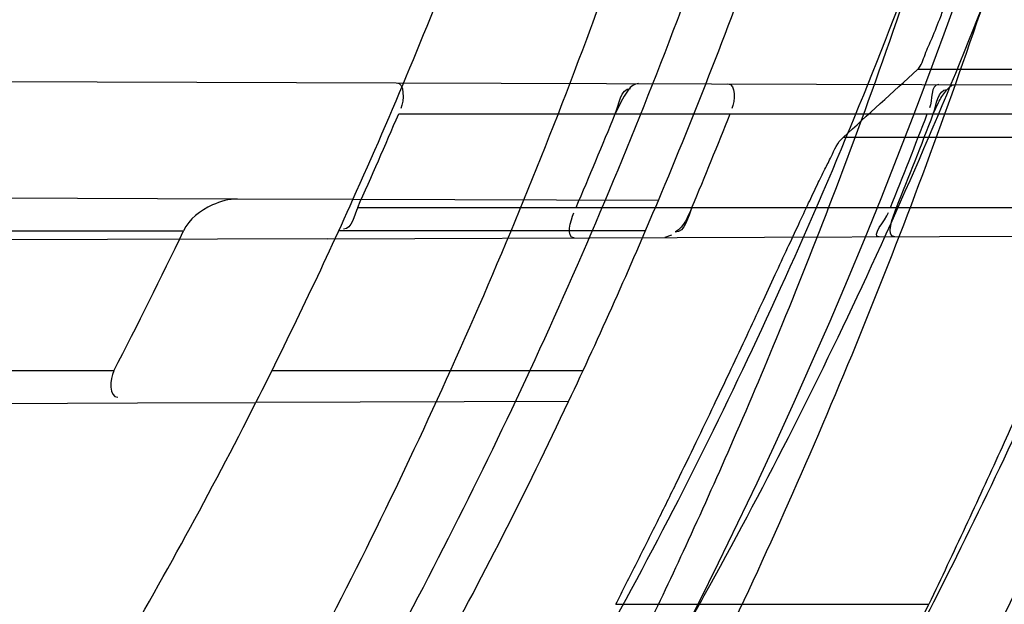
# Model space of a CAD drawing. Header units: millimetres. Extents: x 0 to 297, y 0 to 210.
# Tile 88 of 256: x 147.5756 to 147.6283, y 92.7479 to 92.7791. Entities that reach past the tile are written whole.
import ezdxf

# ---------------------------------------------------------------- set-up
doc = ezdxf.new("R2010")
doc.units = ezdxf.units.MM
doc.header["$LTSCALE"] = 16.335
doc.layers.get('0').update_dxf_attribs({"linetype": 'CONTINUOUS'})
for name, color, linetype in [('01_GLOBAL', 7, 'CONTINUOUS'), ('INTFCLR_1', 7, 'CONTINUOUS'), ('INTFCLR_144815', 7, 'CONTINUOUS')]:
    doc.layers.add(name, color=color, linetype=linetype)

msp = doc.modelspace()

# ---------------------------------------------------------------- linework, layer by layer
at = {"color": 7, "linetype": 'Continuous'}
msp.add_circle((148.0808034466, 92.1164639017), 1.9, dxfattribs=at)
at = {"color": 9, "linetype": 'Continuous'}
msp.add_arc((148.0808034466, 92.1164639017), 1.8756493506, 92.9674534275, 177.0325465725, dxfattribs=at)
at = {"layer": '01_GLOBAL', "color": 7, "linetype": 'Continuous'}
msp.add_circle((148.0808034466, 92.1164639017), 1.925, dxfattribs=at)
at = {"layer": 'INTFCLR_1', "color": 6, "linetype": 'Continuous'}
for p, q in [((147.5548137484, 92.77590852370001), (147.5957520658, 92.7757656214)), ((147.5934408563, 92.7695236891), (147.5872630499, 92.76954525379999)), ((147.5920777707, 92.7674289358), (147.5502124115, 92.7672827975)), ((147.5819050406, 92.75864342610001), (147.5882463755, 92.7586655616))]:
    msp.add_line(p, q, dxfattribs=at)
at = {"layer": 'INTFCLR_1', "color": 9, "linetype": 'Continuous'}
for p, q in [((147.5957520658, 92.7757656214), (147.6407252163, 92.7756086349)), ((147.5958847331, 92.7741036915), (147.6401661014, 92.7741036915)), ((147.5872630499, 92.76954525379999), (147.555198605, 92.7696571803)), ((147.6097779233, 92.7694666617), (147.5934408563, 92.7695236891)), ((147.5936930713, 92.76910369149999), (147.638314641, 92.76910369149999)), ((147.5456299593, 92.7678536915), (147.5843773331, 92.7678536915)), ((147.6090918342, 92.7678536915), (147.5926817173, 92.7678536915)), ((147.5920777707, 92.7674289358), (147.6377554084, 92.76758838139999)), ((147.5806409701, 92.7603536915), (147.5410190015, 92.7603536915)), ((147.6057403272, 92.7603536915), (147.5890947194, 92.7603536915)), ((147.6049762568, 92.7587239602), (147.5882463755, 92.7586655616)), ((147.5488212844, 92.75852794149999), (147.5819050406, 92.75864342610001))]:
    msp.add_line(p, q, dxfattribs=at)
at = {"layer": 'INTFCLR_1', "color": 7, "linetype": 'Continuous'}
for p, q in [((147.6077709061, 92.7747283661), (147.6074707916, 92.7741036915)), ((147.624487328, 92.7741036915), (147.6247580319, 92.77470526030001)), ((147.6104812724, 92.76761794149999), (147.6101310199, 92.76749195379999))]:
    msp.add_line(p, q, dxfattribs=at)
msp.add_lwpolyline([(147.6247580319, 92.77470526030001), (147.6248020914, 92.7747865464), (147.6248475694, 92.774867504), (147.6248944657, 92.7749476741), (147.6249427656, 92.77502631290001), (147.6249924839, 92.77510316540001), (147.6250436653, 92.7751783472), (147.6250970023, 92.7752519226), (147.6251518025, 92.77532221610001), (147.6252060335, 92.7753869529), (147.6252596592, 92.77544570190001), (147.6253127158, 92.7754980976), (147.62536328, 92.77554284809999), (147.6254106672, 92.7755797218), (147.6254555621, 92.7756094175), (147.6254980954, 92.7756323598), (147.6255383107, 92.7756486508), (147.6255761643, 92.77565828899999), (147.6256116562, 92.77566139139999)], dxfattribs=at)
at = {"layer": 'INTFCLR_1', "color": 6, "linetype": 'Continuous'}
for centre, radius, start, end in [((147.3556636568, 92.8766036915), 0.3017258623, 270, 90.00000002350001), ((147.3556636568, 92.8766036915), 0.2867456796, 270, 90.00000002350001), ((147.355250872, 92.8766009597), 0.2615537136, 335.7326455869, 336.9285663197), ((147.3559955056, 92.876601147), 0.2715613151, 336.6810239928, 337.82494723), ((147.3552502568, 92.8766013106), 0.2779545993, 337.2478700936, 338.3610402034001), ((147.3556862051, 92.8766015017), 0.2873787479, 338.0335761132, 339.1045049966), ((147.3559949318, 92.8766014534), 0.2873916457, 338.0346236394, 339.1054969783), ((147.3556636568, 92.8766036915), 0.2607760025, 333.1113287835, 335.7561731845), ((147.3556636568, 92.8766036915), 0.2757760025, 334.6943264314, 337.139241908), ((147.3411003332, 92.8843711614), 0.2697407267, 332.6280237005, 334.4079187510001)]:
    msp.add_arc(centre, radius, start, end, dxfattribs=at)
at = {"layer": 'INTFCLR_1', "color": 9, "linetype": 'Continuous'}
for radius, start, end in [(0.2607760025, 335.7561731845, 339.1304001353), (0.2757760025, 337.139241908, 340.3263098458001), (0.2757760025, 331.3802865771, 334.6943264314), (0.2607760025, 329.5812702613, 333.1113287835)]:
    msp.add_arc((147.3556636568, 92.8766036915), radius, start, end, dxfattribs=at)
at = {"layer": 'INTFCLR_1', "color": 6, "linetype": 'Continuous'}
for points, knots in [([(147.5524190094, 93.0916036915), (147.5518087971, 93.0916036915), (147.5529114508, 93.08950324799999), (147.5538583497, 93.08834455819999), (147.5554058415, 93.0863113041), (147.5573153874, 93.0840115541), (147.5597564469, 93.0810765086), (147.5626098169, 93.0776680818), (147.5656703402, 93.073960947), (147.5686923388, 93.0702356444), (147.571505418, 93.0666872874), (147.5740879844, 93.06335701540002), (147.5764364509, 93.0602594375), (147.5785589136, 93.05739951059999), (147.5804701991, 93.0547707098), (147.5821890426, 93.05236174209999), (147.5837330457, 93.05015870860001), (147.5851142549, 93.0481557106), (147.5863481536, 93.04633959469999), (147.5874498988, 93.04469533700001), (147.5884368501, 93.0432038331), (147.5893145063, 93.04186262), (147.590301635, 93.0403384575), (147.5913416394, 93.03871140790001), (147.5924164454, 93.0370044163), (147.5934051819, 93.03541431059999), (147.5944675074, 93.0336832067), (147.5954727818, 93.0320194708), (147.5963989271, 93.0304656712), (147.5972040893, 93.0291000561), (147.5980924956, 93.0275744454), (147.5990691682, 93.0258742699), (147.6001439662, 93.02397450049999), (147.6013258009, 93.02184928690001), (147.6026254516, 93.0194658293), (147.6040567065, 93.016782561), (147.6056293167, 93.01375936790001), (147.6073520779, 93.0103498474), (147.6092357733, 93.0064972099), (147.6112959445, 93.00212210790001), (147.6135459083, 92.9971289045), (147.6159975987, 92.99139551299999), (147.6186600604, 92.9847751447), (147.621540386, 92.9770580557), (147.6245995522, 92.96806700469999), (147.6276353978, 92.9580497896), (147.6304347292, 92.9474285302), (147.6328479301, 92.9366846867), (147.6348548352, 92.9259114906), (147.6364550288, 92.91515159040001), (147.6376568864, 92.9044033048), (147.6384643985, 92.8936919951), (147.6388848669, 92.883007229), (147.638923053, 92.8723658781), (147.6385832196, 92.8617581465), (147.6378679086, 92.85118540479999), (147.6367790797, 92.8406561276), (147.6353146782, 92.8301491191), (147.6334744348, 92.81967840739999), (147.6312492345, 92.80922126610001), (147.6286373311, 92.7987909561), (147.6256726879, 92.7885321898), (147.6225298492, 92.77894344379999), (147.6194333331, 92.7704309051), (147.6165578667, 92.7631606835), (147.613914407, 92.756913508), (147.6114912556, 92.751504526), (147.6092772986, 92.74679278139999), (147.6072566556, 92.7426627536), (147.6054148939, 92.7390284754), (147.6037381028, 92.7358200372), (147.6022167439, 92.7329849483), (147.6008394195, 92.7304773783), (147.5995919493, 92.72825221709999), (147.5984619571, 92.7262722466), (147.5974378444, 92.724505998), (147.5965123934, 92.7229325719), (147.5956788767, 92.7215330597), (147.5947260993, 92.71995062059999), (147.5936842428, 92.71824390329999), (147.5924549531, 92.71626272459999), (147.5913949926, 92.7145809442), (147.5904087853, 92.71303704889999), (147.5895314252, 92.7116777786), (147.5885421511, 92.7101629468), (147.5874297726, 92.7084808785), (147.5861816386, 92.706620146), (147.5847816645, 92.7045655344), (147.5832139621, 92.7023025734), (147.5814607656, 92.69981828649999), (147.5795082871, 92.69710583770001), (147.5773377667, 92.6941536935), (147.5749300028, 92.69095159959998), (147.5722786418, 92.6875081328), (147.5693828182, 92.6838337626), (147.5662651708, 92.67997262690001), (147.5630841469, 92.6761093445), (147.5601062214, 92.67254834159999), (147.5575479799, 92.66947614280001), (147.5555504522, 92.6670757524), (147.5539276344, 92.6649548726), (147.5529496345, 92.6637602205), (147.5517963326, 92.66160369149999), (147.5524190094, 92.66160369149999)], [0, 0, 0, 0, 0.0038604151, 0.0075016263, 0.0124785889, 0.0188917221, 0.0268498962, 0.0364677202, 0.04706947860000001, 0.0572444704, 0.0668187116, 0.0757144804, 0.08390538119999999, 0.0914099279, 0.098245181, 0.1044667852, 0.1101313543, 0.1152642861, 0.1198589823, 0.1240215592, 0.1277856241, 0.1311734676, 0.1341617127, 0.1392736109, 0.1433897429, 0.1469230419, 0.1511192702, 0.1562389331, 0.1592204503, 0.1625628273, 0.1662680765, 0.1703891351, 0.1749670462, 0.1800766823, 0.185772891, 0.1921413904, 0.1993155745, 0.2073310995, 0.2163076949, 0.2264451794, 0.2379233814, 0.250953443, 0.2658909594, 0.2830621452, 0.3030578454, 0.3259639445, 0.3492662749, 0.372530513, 0.3956109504, 0.4185782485, 0.4413347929, 0.4640172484, 0.48651927, 0.5089682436, 0.5313242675, 0.553647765, 0.5759939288, 0.5982772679, 0.6207473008, 0.6432362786, 0.6658996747, 0.6887559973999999, 0.7107777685, 0.7297237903, 0.7460531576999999, 0.7602331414, 0.7726347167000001, 0.7835467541, 0.7931663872, 0.8017211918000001, 0.8093215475, 0.8160683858, 0.8220758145, 0.8274205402, 0.8322066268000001, 0.8364980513, 0.8403368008, 0.8437547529, 0.8468031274, 0.8520223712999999, 0.8564046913, 0.8615533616, 0.8645986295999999, 0.8679945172, 0.8717882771, 0.8760445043, 0.8807522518, 0.8859628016, 0.8917731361, 0.8981681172, 0.9051985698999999, 0.9129160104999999, 0.9213486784, 0.9305434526, 0.9404096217, 0.9509435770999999, 0.9619432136, 0.9720502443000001, 0.9803711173, 0.9870628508, 0.9922716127, 0.99606073, 1, 1, 1, 1]), ([(147.5524190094, 92.66160369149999), (147.5531143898, 92.66160369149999), (147.5543203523, 92.6624163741), (147.5561744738, 92.6635325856), (147.5583002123, 92.66507723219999), (147.560928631, 92.6670898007), (147.5640582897, 92.6696593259), (147.5675074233, 92.6726544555), (147.5710070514, 92.6758564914), (147.574310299, 92.6790215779), (147.5773371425, 92.6820373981), (147.5800923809, 92.6848835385), (147.5825889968, 92.6875456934), (147.5848455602, 92.6900206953), (147.5868773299, 92.69230773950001), (147.5887011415, 92.69440843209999), (147.5903405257, 92.6963368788), (147.5918089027, 92.69809721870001), (147.59312239, 92.69969855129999), (147.5942950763, 92.7011505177), (147.5953447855, 92.7024683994), (147.5962981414, 92.7036803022), (147.5972372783, 92.7048876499), (147.5982377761, 92.70618954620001), (147.5992999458, 92.7075906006), (147.6003509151, 92.70899661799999), (147.6013832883, 92.71039607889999), (147.6024574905, 92.7118722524), (147.6036466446, 92.7135309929), (147.6049757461, 92.71541616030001), (147.6064609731, 92.7175638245), (147.6081179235, 92.7200131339), (147.6099603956, 92.72280467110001), (147.6120026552, 92.725988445), (147.6142665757, 92.7296344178), (147.6167734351, 92.73382309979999), (147.6195429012, 92.73865281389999), (147.6225956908, 92.7442536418), (147.6259494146, 92.7507780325), (147.6296263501, 92.7584542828), (147.6335547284, 92.7673916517), (147.6374822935, 92.777309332), (147.6411546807, 92.7877658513), (147.6444163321, 92.7983650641), (147.6472390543, 92.8090034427), (147.6496322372, 92.81966957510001), (147.6515947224, 92.830307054), (147.6531423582, 92.84094476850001), (147.6542785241, 92.8515373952), (147.6550140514, 92.86210180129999), (147.655355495, 92.8726275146), (147.6553083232, 92.8831163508), (147.6548760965, 92.8935745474), (147.6540611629, 92.9039954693), (147.6528633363, 92.9143835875), (147.6512816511, 92.9247373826), (147.649316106, 92.935041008), (147.6469588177, 92.94531754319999), (147.6442058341, 92.9555541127), (147.6410435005, 92.9657625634), (147.6374805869, 92.97589100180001), (147.6336594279, 92.98555735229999), (147.6298256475, 92.9943126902), (147.6262354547, 93.0018480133), (147.6229615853, 93.0082575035), (147.6199846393, 93.0137592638), (147.617284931, 93.01850609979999), (147.6148405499, 93.0226260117), (147.6126315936, 93.0262165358), (147.6106351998, 93.029359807), (147.6088346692, 93.032115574), (147.6072125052, 93.0345383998), (147.6057564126, 93.0366668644), (147.6044486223, 93.0385420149), (147.6032796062, 93.0401903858), (147.6022307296, 93.04164776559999), (147.6012884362, 93.0429399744), (147.6003875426, 93.0441606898), (147.599451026, 93.0454152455), (147.5984191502, 93.0467800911), (147.5973563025, 93.048166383), (147.5962900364, 93.04953808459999), (147.5952102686, 93.0509094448), (147.5940251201, 93.0523937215), (147.5927013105, 93.0540257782), (147.5912185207, 93.05582248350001), (147.5895625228, 93.05779146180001), (147.5877136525, 93.05994306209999), (147.5856554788, 93.0622827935), (147.583366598, 93.0648176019), (147.5808303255, 93.0675463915), (147.5780323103, 93.07046241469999), (147.5749547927, 93.0735545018), (147.5715984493, 93.0767954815), (147.5680191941, 93.0800963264), (147.5644644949, 93.08320501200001), (147.5612102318, 93.085894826), (147.5584715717, 93.08800309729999), (147.5562664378, 93.089614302), (147.5543599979, 93.09076625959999), (147.5531273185, 93.0916036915), (147.5524190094, 93.0916036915)], [0, 0, 0, 0, 0.0042187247, 0.0081401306, 0.0133978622, 0.0200459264, 0.0282638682, 0.0379443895, 0.0477615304, 0.05703690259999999, 0.0656973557, 0.0736821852, 0.0810680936, 0.0878383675, 0.0940009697, 0.0996271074, 0.1047154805, 0.1093563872, 0.1135342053, 0.1172803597, 0.1206792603, 0.1237557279, 0.1266349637, 0.1299589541, 0.1337168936, 0.1373013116, 0.1406085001, 0.1442672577, 0.148377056, 0.1529904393, 0.1582606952, 0.164218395, 0.1709303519, 0.1785521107, 0.1871652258, 0.1969659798, 0.2081658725, 0.2209392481, 0.2356613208, 0.2526660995, 0.2725685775, 0.2948769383, 0.3173640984, 0.3397873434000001, 0.3621386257, 0.3841211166, 0.4060891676, 0.4277469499, 0.4493218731, 0.470705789, 0.4919793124, 0.5131981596, 0.5343255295, 0.5554668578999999, 0.5765984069, 0.5977513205, 0.6189954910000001, 0.6402209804, 0.6617015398, 0.6832900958, 0.7050415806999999, 0.7268239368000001, 0.7463339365, 0.7630160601, 0.7774553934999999, 0.7899931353, 0.8009638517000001, 0.8105830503, 0.8190545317, 0.8265380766, 0.8331730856, 0.8390248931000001, 0.8442268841, 0.8488182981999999, 0.8528943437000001, 0.8564866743, 0.8597116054, 0.8625968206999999, 0.8656908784, 0.8692094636, 0.8729771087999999, 0.8762884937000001, 0.879749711, 0.8835661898, 0.8878115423, 0.8924986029, 0.8976989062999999, 0.9034198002, 0.9097088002, 0.9166034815, 0.9241390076, 0.9323094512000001, 0.9411199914, 0.9506041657, 0.9606137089, 0.9706541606, 0.9792553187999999, 0.9862062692, 0.9916647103, 0.9957028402, 1, 1, 1, 1]), ([(147.5872630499, 92.76954525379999), (147.5868025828, 92.76954686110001), (147.5856730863, 92.76924419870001), (147.5846740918, 92.7684750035), (147.5843773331, 92.7678536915)], [0, 0, 0, 0, 0.40075183, 1, 1, 1, 1])]:
    msp.add_open_spline(points, degree=3, knots=knots, dxfattribs=at)
at = {"layer": 'INTFCLR_1', "color": 9, "linetype": 'Continuous'}
for points, knots in [([(147.6078360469, 92.9698354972), (147.6101299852, 92.9632788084), (147.6142956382, 92.9498053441), (147.6182613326, 92.93248715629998), (147.6202192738, 92.9209208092), (147.6210065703, 92.9154643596), (147.6214994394, 92.91179284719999), (147.6227052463, 92.90167889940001), (147.623864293, 92.88500070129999), (147.6237011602, 92.86826331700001), (147.6230932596, 92.8580308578), (147.6228153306, 92.8542968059), (147.6223459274, 92.84873943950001), (147.6210514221, 92.8369058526), (147.6180380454, 92.81906424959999), (147.6143540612, 92.80424827), (147.6118533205, 92.7957452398), (147.6108389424, 92.79241084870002), (147.6090123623, 92.7866911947), (147.6051536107, 92.7756507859), (147.5989882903, 92.76060143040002), (147.5926455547, 92.7476790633), (147.588554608, 92.74013645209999), (147.5870705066, 92.7374761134), (147.5848652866, 92.73359496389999), (147.5801153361, 92.725595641), (147.5725777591, 92.71408438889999), (147.5633378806, 92.7015190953), (147.5566749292, 92.69332205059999), (147.5528339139, 92.6888229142), (147.551385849, 92.6871436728), (147.5489422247, 92.68435085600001), (147.5444265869, 92.6793230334), (147.5395205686, 92.6740995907), (147.5350750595, 92.669442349), (147.5324472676, 92.6667048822), (147.5302613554, 92.6642911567), (147.5288390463, 92.6627654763), (147.5269884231, 92.6599424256), (147.5301672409, 92.66119888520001), (147.5319512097, 92.6622736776), (147.5341146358, 92.6635994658), (147.5360112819, 92.6648736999), (147.5382932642, 92.66645580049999), (147.5413846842, 92.6687204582), (147.5453415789, 92.671795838), (147.5512543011, 92.676661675), (147.5565470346, 92.68140832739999), (147.5611780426, 92.68584954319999), (147.5644972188, 92.6891252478), (147.5704790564, 92.69529289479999), (147.5790048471, 92.7049106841), (147.5890158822, 92.7176983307), (147.5961841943, 92.72817403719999), (147.6004450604, 92.7349871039), (147.6020181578, 92.7375755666), (147.6043852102, 92.74154715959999), (147.6094401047, 92.750464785), (147.6166547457, 92.7649396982), (147.621618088, 92.77703676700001), (147.6239207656, 92.78330257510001)], [0, 0, 0, 0, 0.0419449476, 0.0850695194, 0.1071739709, 0.1127634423, 0.1183584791, 0.1295423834, 0.1742656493, 0.2191961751, 0.2304978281, 0.2361598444, 0.2418057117, 0.2641744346, 0.3080240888, 0.3509528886, 0.3562644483, 0.3615432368, 0.3719979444, 0.3925183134, 0.4321501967, 0.4701192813, 0.4793724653, 0.4839620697, 0.48851378, 0.5063269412, 0.5401307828, 0.5715496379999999, 0.6004673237, 0.6038923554, 0.6072711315, 0.6138564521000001, 0.6263016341, 0.6480618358, 0.6572019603, 0.6650284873, 0.6713159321, 0.6759369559, 0.6799952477, 0.6841765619, 0.6887949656, 0.6950107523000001, 0.6986911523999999, 0.7027318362, 0.7117342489, 0.7218512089, 0.7329803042, 0.7579718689, 0.7647510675, 0.7717251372, 0.7861300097, 0.8166264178, 0.8492835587, 0.8841348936, 0.8932111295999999, 0.8978052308, 0.9024247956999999, 0.92112918, 0.9596906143, 1, 1, 1, 1]), ([(147.5311764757, 92.6616036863), (147.5310781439, 92.6616036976), (147.5308373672, 92.6616511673), (147.5308497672, 92.6620839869), (147.5311074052, 92.66252928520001), (147.5315528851, 92.66319115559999), (147.5322318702, 92.6640149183), (147.5335407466, 92.6654986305), (147.5355593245, 92.6676144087), (147.5383533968, 92.67047263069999), (147.5428736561, 92.67507601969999), (147.5478811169, 92.68027873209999), (147.5524841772, 92.6852758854), (147.5549756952, 92.68805332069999), (147.5564519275, 92.6897231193), (147.5603658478, 92.69419510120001), (147.5671547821, 92.70234315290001), (147.5765732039, 92.71484082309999), (147.5842592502, 92.7262958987), (147.5891039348, 92.7342592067), (147.5913524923, 92.7381219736), (147.5928653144, 92.74076896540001), (147.5970335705, 92.74827048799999), (147.6034974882, 92.7611245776), (147.6097854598, 92.7761068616), (147.6137211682, 92.7870999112), (147.6155837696, 92.7927940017), (147.6166180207, 92.7961131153), (147.6191666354, 92.8045735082), (147.6229221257, 92.8193173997), (147.6259956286, 92.83708214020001), (147.6273158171, 92.8488648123), (147.6277944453, 92.8543974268), (147.6280778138, 92.8581145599), (147.6286975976, 92.86830028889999), (147.6288639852, 92.8849640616), (147.6276820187, 92.90156740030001), (147.6264527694, 92.9116340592), (147.6259502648, 92.9152888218), (147.6251474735, 92.9207210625), (147.6231505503, 92.93223826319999), (147.6191057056, 92.949481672), (147.6148598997, 92.9628870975), (147.6125223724, 92.96940981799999)], [0, 0, 0, 0, 0.0008731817, 0.001718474, 0.0032338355, 0.0055641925, 0.0087322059, 0.0127298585, 0.0231213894, 0.0346993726, 0.0482226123, 0.08041255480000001, 0.0988155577, 0.1085507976, 0.1135449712, 0.1186069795, 0.1613231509, 0.207686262, 0.2575123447, 0.2837454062, 0.2904461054, 0.2972015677, 0.3108182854, 0.366650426, 0.4248609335, 0.4549769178, 0.4703146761, 0.4780576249, 0.4858477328, 0.5487775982, 0.6130123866, 0.6457680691, 0.6540347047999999, 0.6623246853, 0.6788711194, 0.7446474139, 0.8101273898, 0.8265053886, 0.8346996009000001, 0.8428861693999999, 0.8752668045, 0.9384714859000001, 1, 1, 1, 1]), ([(147.6286398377, 92.7838190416), (147.6262971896, 92.77758353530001), (147.6212466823, 92.7655438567), (147.6139124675, 92.75115066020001), (147.6087756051, 92.74228519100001), (147.6063693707, 92.7383353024), (147.6047696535, 92.73576002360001), (147.6004343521, 92.7289779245), (147.593140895, 92.7185503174), (147.5829609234, 92.7058269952), (147.5742940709, 92.6962590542), (147.5682143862, 92.69012306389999), (147.5648397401, 92.68686264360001), (147.5601283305, 92.68243898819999), (147.554745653, 92.6777121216), (147.5487350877, 92.6728666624), (147.544713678, 92.66980354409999), (147.541566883, 92.667543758), (147.5392555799, 92.66597146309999), (147.5366540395, 92.6642566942), (147.5340672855, 92.6627785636), (147.5317988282, 92.66160361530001), (147.5311764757, 92.6616036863)], [0, 0, 0, 0, 0.1254392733, 0.2455954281, 0.3039386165, 0.3183545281, 0.3326935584, 0.3610298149, 0.4699340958, 0.5721292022, 0.6676979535, 0.7128867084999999, 0.7347758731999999, 0.7560605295, 0.8345894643, 0.86959304, 0.9014329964, 0.9297831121, 0.9425142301, 0.954114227, 0.9882800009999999, 1, 1, 1, 1])]:
    msp.add_open_spline(points, degree=3, knots=knots, dxfattribs=at)
at = {"layer": 'INTFCLR_1', "color": 6, "linetype": 'Continuous'}
for points in [[(147.5957520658, 92.7757656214), (147.5962172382, 92.77576399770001), (147.5961768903, 92.7748193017), (147.5959945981, 92.7743913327)], [(147.6134973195, 92.77570367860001), (147.6139443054, 92.7757021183), (147.6138795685, 92.7747959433), (147.6137147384, 92.7743804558)], [(147.6247790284, 92.7756642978), (147.6243326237, 92.7756658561), (147.6244448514, 92.7748363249), (147.6242856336, 92.7744192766)], [(147.5936930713, 92.76910369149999), (147.5935021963, 92.76868030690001), (147.5933911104, 92.7679417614), (147.5929266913, 92.76794014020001)], [(147.6052712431, 92.7674749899), (147.6048250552, 92.7674734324), (147.6050822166, 92.7684037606), (147.6052588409, 92.7688135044)], [(147.6215869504, 92.7675319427), (147.621123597, 92.7675303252), (147.6219179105, 92.7683975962), (147.6220912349, 92.7688273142)], [(147.622431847, 92.7675348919), (147.6219079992, 92.7675330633), (147.6223288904, 92.7686178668), (147.6225248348, 92.76910369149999)], [(147.5806409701, 92.7603536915), (147.5804225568, 92.75993293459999), (147.580379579, 92.7589458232), (147.5808536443, 92.758947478)]]:
    msp.add_open_spline(points, degree=3, dxfattribs=at)
at = {"layer": 'INTFCLR_1', "color": 7, "linetype": 'Continuous'}
for points in [[(147.6087161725, 92.775720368), (147.6082594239, 92.7757219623), (147.6079977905, 92.7751247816), (147.6077709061, 92.7747283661)], [(147.6074707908, 92.77410369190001), (147.6076686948, 92.7745893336), (147.6077580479, 92.7754574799), (147.6082824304, 92.77545141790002)], [(147.6244873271, 92.77410369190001), (147.624664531, 92.7745679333), (147.6247229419, 92.7754075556), (147.6252198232, 92.7754020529)], [(147.6115762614, 92.769103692), (147.6113694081, 92.7686102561), (147.6112157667, 92.76777038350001), (147.6106807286, 92.767771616)], [(147.6115762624, 92.76910369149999), (147.6113710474, 92.768618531), (147.6111462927, 92.76806854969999), (147.610700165, 92.7677884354)]]:
    msp.add_open_spline(points, degree=3, dxfattribs=at)
at = {"layer": 'INTFCLR_144815', "color": 9, "linetype": 'Continuous'}
for p, q in [((147.6396034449, 92.77647198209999), (147.6236360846, 92.77647198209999)), ((147.6357226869, 92.7728453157), (147.6196580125, 92.7728453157)), ((147.6074974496, 92.7478795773), (147.6242441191, 92.7478795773))]:
    msp.add_line(p, q, dxfattribs=at)
at = {"layer": 'INTFCLR_144815', "color": 6, "linetype": 'Continuous'}
for radius in [0.3190566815, 0.3040475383]:
    msp.add_circle((147.3556636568, 92.8766036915), radius, dxfattribs=at)
for radius, start, end in [(0.4398395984, 313.9937911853, 154.5150993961), (0.3305190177, 45.0000000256, 314.9999999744), (0.329927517, 44.99999995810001, 315.0000000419), (0.3294494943, 44.99999997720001, 315.0000000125), (0.3241269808, 308.490992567, 51.50900743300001), (0.3391361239, 316.9838592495, 43.0161407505), (0.3200091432, 313.9992414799, 46.00075850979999), (0.2978344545, 295.6072723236, 334.3927276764)]:
    msp.add_arc((147.3556636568, 92.8766036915), radius, start, end, dxfattribs=at)
at = {"layer": 'INTFCLR_144815', "color": 9, "linetype": 'Continuous'}
for centre, radius, start, end in [((147.3556636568, 92.8766036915), 0.4080560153, 292.4997540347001, 54.0964566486), ((147.3556765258, 92.87660676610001), 0.3618850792, 311.2505121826, 48.7494878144), ((147.3556636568, 92.87660369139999), 0.3298406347, 314.0862202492, 45.9137797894), ((147.3556636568, 92.8766036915), 0.3219531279, 313.8592910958, 46.1407088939), ((147.3556636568, 92.8766036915), 0.3198467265, 314.0319604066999, 45.9680396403), ((147.3556636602, 92.8766036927), 0.3681108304, 292.4997540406, 16.610836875)]:
    msp.add_arc(centre, radius, start, end, dxfattribs=at)
at = {"layer": 'INTFCLR_144815', "color": 6, "linetype": 'Continuous'}
msp.add_ellipse((147.3556636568, 93.2993927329), major_axis=(0, 0.6345059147), ratio=0.7456587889, start_param=-2.5496427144, end_param=-2.5394757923, dxfattribs=at)
for points, knots in [([(147.5784687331, 92.65410377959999), (147.5781248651, 92.65411009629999), (147.5784667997, 92.6553861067), (147.5789335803, 92.6559818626), (147.5794381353, 92.656793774), (147.5799269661, 92.65749477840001), (147.5805020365, 92.6583039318), (147.581162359, 92.6592026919), (147.5819099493, 92.66020143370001), (147.5827456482, 92.66130133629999), (147.5836709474, 92.66250732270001), (147.5846879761, 92.6638247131), (147.5857985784, 92.6652591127), (147.5870029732, 92.6668144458), (147.5882990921, 92.66849222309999), (147.5896836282, 92.6702928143), (147.5911548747, 92.6722190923), (147.5927145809, 92.6742789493), (147.5943650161, 92.6764816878), (147.596103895, 92.67883130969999), (147.5979255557, 92.6813277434), (147.599823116, 92.6839695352), (147.6017910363, 92.68675738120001), (147.6038223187, 92.689690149), (147.6059091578, 92.6927656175), (147.6080430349, 92.6959804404), (147.610214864, 92.6993301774), (147.6124151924, 92.7028094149), (147.6146343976, 92.70641190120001), (147.6168628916, 92.71013072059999), (147.6190913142, 92.71395848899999), (147.6213106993, 92.7178875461), (147.6235126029, 92.7219101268), (147.6256891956, 92.72601851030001), (147.6278333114, 92.73020512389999), (147.6299384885, 92.73446266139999), (147.631998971, 92.73878415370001), (147.6340096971, 92.7431630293), (147.635966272, 92.7475931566), (147.6378649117, 92.7520688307), (147.6397023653, 92.75658470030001), (147.6414762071, 92.7611366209), (147.6431808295, 92.76571122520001), (147.6448144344, 92.7703031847), (147.6463777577, 92.7749136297), (147.6478725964, 92.77954824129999), (147.6492992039, 92.7842086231), (147.6506556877, 92.7888890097), (147.651941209, 92.79358669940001), (147.653154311, 92.79829575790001), (147.6542942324, 92.8030117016), (147.6553612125, 92.8077336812), (147.656355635, 92.81246156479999), (147.6572778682, 92.8171953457), (147.6581281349, 92.82193449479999), (147.6589065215, 92.8266777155), (147.6596131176, 92.831423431), (147.6602481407, 92.8361706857), (147.6608118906, 92.84091921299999), (147.6613046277, 92.8456686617), (147.6617265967, 92.8504187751), (147.6620780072, 92.8551692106), (147.6623590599, 92.8599199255), (147.662569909, 92.86467073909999), (147.6627106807, 92.8694216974), (147.6627814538, 92.87417265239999), (147.6627822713, 92.87892366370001), (147.6627131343, 92.88367460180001), (147.6625740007, 92.8884255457), (147.6623647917, 92.8931763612), (147.6620853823, 92.8979270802), (147.6617356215, 92.9026774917), (147.6613153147, 92.90742751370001), (147.6608242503, 92.91217686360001), (147.6602621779, 92.9169253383), (147.6596288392, 92.921672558), (147.6589239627, 92.9264180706), (147.6581472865, 92.93116125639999), (147.6572985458, 92.9359014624), (147.6563774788, 92.9406379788), (147.6553839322, 92.9453695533), (147.654317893, 92.950094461), (147.6531794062, 92.9548110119), (147.6519684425, 92.9595180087), (147.6506848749, 92.96421469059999), (147.6493287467, 92.9688997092), (147.6479004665, 92.97357066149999), (147.6464007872, 92.97822446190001), (147.6448306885, 92.98285783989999), (147.6431912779, 92.987467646), (147.6414839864, 92.9920503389), (147.6397106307, 92.9966019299), (147.6378734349, 93.00111803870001), (147.6359750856, 93.0055938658), (147.6340187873, 93.01002417), (147.6320083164, 93.01440325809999), (147.6299480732, 93.0187249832), (147.6278431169, 93.02298277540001), (147.6256991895, 93.02716968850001), (147.623522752, 93.0312784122), (147.6213209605, 93.0353013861), (147.6191016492, 93.0392308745), (147.6168732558, 93.0430591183), (147.6146447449, 93.04677845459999), (147.6124254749, 93.0503814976), (147.6102250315, 93.0538613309), (147.6080530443, 93.0572116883), (147.6059189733, 93.0604271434), (147.6038319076, 93.0635032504), (147.6018003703, 93.06643665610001), (147.5998321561, 93.0692251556), (147.5979341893, 93.0718677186), (147.5961124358, 93.07436445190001), (147.5943718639, 93.076716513), (147.5927164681, 93.07892596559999), (147.5911492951, 93.0809956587), (147.5896725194, 93.0829290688), (147.5882875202, 93.0847301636), (147.5869950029, 93.086403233), (147.5857951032, 93.08795275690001), (147.5846874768, 93.08938331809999), (147.5836714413, 93.09069941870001), (147.5827460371, 93.0919055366), (147.5819101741, 93.0930056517), (147.5811625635, 93.0940044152), (147.5805021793, 93.0949032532), (147.57992705, 93.09571248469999), (147.5794381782, 93.0964135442), (147.5789336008, 93.0972254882), (147.5784668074, 93.0978212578), (147.578124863, 93.0990972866), (147.5784687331, 93.0991036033)], [0, 0, 0, 0, 0.0021236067, 0.0044659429, 0.005996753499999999, 0.007775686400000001, 0.0098091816, 0.0121043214, 0.0146687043, 0.0175100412, 0.0206343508, 0.0240542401, 0.0277864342, 0.0318356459, 0.0362005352, 0.040877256, 0.0458603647, 0.0511668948, 0.0568307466, 0.06285557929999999, 0.0692156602, 0.07591263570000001, 0.0829392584, 0.09028590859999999, 0.0979403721, 0.1058876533, 0.114110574, 0.1225900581, 0.1313055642, 0.140235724, 0.1493588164, 0.1586532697, 0.1680981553, 0.1776734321, 0.1873601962, 0.1971407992, 0.2069991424, 0.2169205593, 0.2268918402, 0.236901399, 0.2469387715, 0.256994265, 0.2670652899, 0.2770813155, 0.2870874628, 0.2971238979, 0.3071487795, 0.3171804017, 0.3272115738, 0.3372204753, 0.347205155, 0.3571681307, 0.3671107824, 0.3770356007, 0.3869457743, 0.396839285, 0.4067137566, 0.4165706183, 0.4264117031, 0.436238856, 0.4460529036, 0.4558561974, 0.465649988, 0.4754369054, 0.4852183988, 0.4949970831, 0.5047743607, 0.514552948, 0.5243342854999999, 0.5341210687, 0.5439147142, 0.5537177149, 0.5635313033, 0.5733577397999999, 0.5831983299, 0.5930548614, 0.6029285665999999, 0.6128203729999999, 0.6227310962, 0.6326618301, 0.642613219, 0.6525827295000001, 0.6625684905, 0.6725713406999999, 0.6825918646, 0.692631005, 0.7026858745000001, 0.7127502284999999, 0.7228203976, 0.7328919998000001, 0.7429592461, 0.7530154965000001, 0.7630529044, 0.7730624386, 0.783033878, 0.7929554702, 0.8028140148, 0.8125949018, 0.8222819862, 0.8318577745, 0.8413032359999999, 0.8505983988, 0.8597223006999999, 0.868653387, 0.8773699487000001, 0.8858505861, 0.894074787, 0.9020233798, 0.9096791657, 0.9170272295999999, 0.9240552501, 0.9307537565, 0.9371162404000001, 0.9431389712, 0.9488208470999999, 0.9541629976, 0.959168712, 0.963842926, 0.9681919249, 0.9722229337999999, 0.9759438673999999, 0.9793632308, 0.9824892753, 0.9853304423, 0.9878949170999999, 0.9901903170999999, 0.992224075, 0.994003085, 0.9955339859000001, 0.9978763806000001, 1, 1, 1, 1]), ([(147.5857237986, 93.0916036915), (147.5853758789, 93.0916036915), (147.5856994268, 93.09031299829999), (147.5861425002, 93.0896962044), (147.5866231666, 93.08886737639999), (147.5870888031, 93.0881506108), (147.587636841, 93.0873240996), (147.5882660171, 93.08640637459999), (147.5889780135, 93.08538740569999), (147.5897734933, 93.08426604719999), (147.590653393, 93.08303795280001), (147.5916183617, 93.0816995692), (147.592668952, 93.0802468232), (147.5938053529, 93.07867577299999), (147.5950274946, 93.076982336), (147.5963347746, 93.0751626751), (147.5977261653, 93.0732130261), (147.5991999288, 93.0711300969), (147.6007536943, 93.06891097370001), (147.6023842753, 93.0665534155), (147.6040876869, 93.06405588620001), (147.605859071, 93.0614177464), (147.6076927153, 93.05863933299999), (147.6095821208, 93.05572198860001), (147.6115200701, 93.0526681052), (147.6134987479, 93.04948109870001), (147.6155098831, 93.0461653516), (147.6175449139, 93.0427261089), (147.6195951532, 93.0391693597), (147.6216519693, 93.0355016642), (147.6237069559, 93.0317299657), (147.6257520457, 93.0278614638), (147.6277796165, 93.02390347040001), (147.6297825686, 93.0198632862), (147.6317543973, 93.01574804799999), (147.633689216, 93.01156464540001), (147.635581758, 93.0073196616), (147.6374273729, 93.0030193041), (147.6392219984, 92.99866937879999), (147.6409621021, 92.9942753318), (147.6426447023, 92.9898420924), (147.6442672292, 92.9853743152), (147.6458276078, 92.98087605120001), (147.6473240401, 92.9763512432), (147.6487551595, 92.9718031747), (147.6501197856, 92.9672351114), (147.6514170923, 92.9626496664), (147.6526463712, 92.958049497), (147.6538071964, 92.9534366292), (147.6548992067, 92.948813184), (147.6559222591, 92.944180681), (147.6568762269, 92.9395408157), (147.6577611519, 92.9348946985), (147.6585770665, 92.9302436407), (147.6593241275, 92.92558837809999), (147.6600024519, 92.92092994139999), (147.6606122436, 92.91626881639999), (147.6611536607, 92.9116057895), (147.6616269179, 92.90694109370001), (147.662032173, 92.9022753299), (147.6623696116, 92.897608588), (147.6626393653, 92.8929413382), (147.6628415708, 92.8882735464), (147.6629763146, 92.88360558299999), (147.6630436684, 92.8789373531), (147.6630436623, 92.8742691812), (147.6629762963, 92.8696009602), (147.6628415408, 92.8649330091), (147.662639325, 92.8602652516), (147.6623695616, 92.85559802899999), (147.6620321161, 92.85093134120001), (147.6616268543, 92.84626561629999), (147.6611535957, 92.84160099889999), (147.6606121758, 92.8369380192), (147.6600023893, 92.8322769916), (147.659324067, 92.8276186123), (147.6585770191, 92.82296346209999), (147.6577611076, 92.8183124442), (147.6568762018, 92.81366644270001), (147.6559222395, 92.80902661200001), (147.6548992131, 92.8043942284), (147.6538072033, 92.79977078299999), (147.6526464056, 92.79515801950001), (147.6514171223, 92.79055782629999), (147.6501198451, 92.7859724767), (147.6487552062, 92.7814043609), (147.6473241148, 92.7768563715), (147.6458276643, 92.77233149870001), (147.6442673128, 92.76783330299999), (147.6426447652, 92.76336546), (147.6409621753, 92.7589322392), (147.6392220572, 92.7545381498), (147.6374274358, 92.7501882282), (147.6355818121, 92.7458878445), (147.6336892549, 92.7416428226), (147.6317544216, 92.73745938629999), (147.6297825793, 92.7333441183), (147.6277796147, 92.7293039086), (147.6257520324, 92.7253458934), (147.6237069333, 92.7214773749), (147.6216519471, 92.71770567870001), (147.6195951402, 92.7140380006), (147.6175449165, 92.7104812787), (147.6155099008, 92.70704206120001), (147.613498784, 92.7037263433), (147.6115201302, 92.7005393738), (147.6095822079, 92.69748553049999), (147.6076928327, 92.6945682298), (147.6058592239, 92.6917898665), (147.6040878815, 92.68915178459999), (147.6023844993, 92.6866542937), (147.6007539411, 92.684296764), (147.5992001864, 92.68207765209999), (147.5977264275, 92.6799947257), (147.5963350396, 92.67804507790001), (147.5950277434, 92.6762253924), (147.5938055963, 92.6745319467), (147.5926691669, 92.6729608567), (147.5916185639, 92.67150809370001), (147.5906535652, 92.67016966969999), (147.5897736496, 92.6689415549), (147.5889781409, 92.6678201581), (147.5882661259, 92.6668011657), (147.5876369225, 92.6658834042), (147.5870888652, 92.6650568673), (147.5866232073, 92.664340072), (147.5861425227, 92.6635112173), (147.585699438, 92.66289440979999), (147.5853758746, 92.66160369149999), (147.5857237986, 92.66160369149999)], [0, 0, 0, 0, 0.0022415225, 0.0046949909, 0.0062948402, 0.0081515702, 0.0102713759, 0.0126610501, 0.0153273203, 0.0182777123, 0.0215194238, 0.0250604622, 0.0289080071, 0.0330699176, 0.0375525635, 0.0423627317, 0.0475050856, 0.0529841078, 0.05880161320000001, 0.0649581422, 0.07145189, 0.07827835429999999, 0.08543053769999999, 0.0928988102, 0.1006709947, 0.1087324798, 0.1170666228, 0.1256550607, 0.1344781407, 0.1435153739, 0.1527460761, 0.1621498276, 0.1717063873, 0.1813963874, 0.1912015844, 0.2011049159, 0.2110906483, 0.2211444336, 0.2312534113, 0.241406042, 0.2515916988, 0.2618021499, 0.2720286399, 0.2822654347, 0.2925056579, 0.3027455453, 0.312979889, 0.3232065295, 0.3334216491, 0.3436244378, 0.3538122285, 0.3639852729, 0.3741416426, 0.3842825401, 0.3944068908, 0.4045165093, 0.4146106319, 0.4246916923, 0.4347594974, 0.444816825, 0.4548636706, 0.4649030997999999, 0.474935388, 0.4849637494, 0.494988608, 0.5050132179, 0.5150380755, 0.5250663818, 0.5350986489, 0.5451379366, 0.5551847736, 0.565241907, 0.5753096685, 0.5853904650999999, 0.5954845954, 0.6055938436, 0.615718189, 0.6258587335, 0.636015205, 0.6461877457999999, 0.6563757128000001, 0.6665780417, 0.6767934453, 0.6870195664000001, 0.6972543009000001, 0.7074936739, 0.7177343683, 0.7279706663, 0.7381976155, 0.7484076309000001, 0.7585937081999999, 0.7687462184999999, 0.7788551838, 0.7889090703, 0.7988948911, 0.808798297, 0.8186035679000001, 0.82829363, 0.8378502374, 0.8472540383, 0.8564847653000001, 0.8655219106, 0.8743449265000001, 0.8829333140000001, 0.8912673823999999, 0.8993287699, 0.9071008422, 0.9145690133, 0.9217210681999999, 0.9285473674, 0.9350409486, 0.9411974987, 0.9470149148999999, 0.9524939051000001, 0.9576363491, 0.9624464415, 0.9669292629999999, 0.9710911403, 0.9749388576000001, 0.9784798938, 0.9817217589, 0.9846721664, 0.9873385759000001, 0.9897282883, 0.9918482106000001, 0.9937049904, 0.9953049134, 0.9977584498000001, 1, 1, 1, 1]), ([(147.6430286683, 92.8766036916), (147.6430286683, 92.87365185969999), (147.6429418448, 92.8677449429), (147.6425510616, 92.8588860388), (147.6418988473, 92.850026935), (147.6409832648, 92.8411683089), (147.6398024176, 92.8323115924), (147.6383542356, 92.823459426), (147.63663577, 92.8146158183), (147.6346446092, 92.8057865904), (147.6323800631, 92.7969797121), (147.6298403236, 92.7882070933), (147.6270278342, 92.7794826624), (147.6239451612, 92.7708246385), (147.6206006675, 92.76225608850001), (147.6170056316, 92.7538045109), (147.6131791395, 92.74550420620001), (147.6091475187, 92.7373952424), (147.6049462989, 92.7295251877), (147.6006219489, 92.72194611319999), (147.5962311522, 92.7147136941), (147.5918401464, 92.70788457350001), (147.5875209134, 92.7015108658), (147.5833466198, 92.6956354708), (147.5793849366, 92.6902872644), (147.5756928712, 92.6854776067), (147.5723132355, 92.681202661), (147.569272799, 92.6774445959), (147.5665878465, 92.6741754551), (147.5642575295, 92.6713602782), (147.5622827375, 92.6689721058), (147.5606428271, 92.6669506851), (147.5593543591, 92.6653473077), (147.5583339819, 92.66391942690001), (147.5576676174, 92.6630872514), (147.5570414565, 92.66160369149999), (147.5574681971, 92.66160369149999)], [0, 0, 0, 0, 0.0374136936, 0.0748639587, 0.1123780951, 0.1499879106, 0.1877264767, 0.2256114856, 0.2636616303, 0.3018965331, 0.3403130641, 0.3789003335, 0.4176356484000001, 0.4564792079, 0.4953691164, 0.5342020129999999, 0.5728718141, 0.611197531, 0.6489667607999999, 0.6859303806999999, 0.721782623, 0.7561939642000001, 0.788825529, 0.8193610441, 0.8475376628, 0.8731799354, 0.8962089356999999, 0.9166076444, 0.9344457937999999, 0.9498358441, 0.9629038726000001, 0.9737937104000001, 0.9826269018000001, 0.9895233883, 0.9945911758, 1, 1, 1, 1]), ([(147.5713403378, 92.65410377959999), (147.5710071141, 92.6541098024), (147.5713359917, 92.6553531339), (147.5718077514, 92.6559237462), (147.5723120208, 92.6567115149), (147.5728022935, 92.6573910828), (147.5733789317, 92.65817632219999), (147.5740414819, 92.6590487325), (147.5747918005, 92.66001853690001), (147.5756308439, 92.66108688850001), (147.5765597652, 92.66225816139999), (147.5775795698, 92.6635360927), (147.5786913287, 92.6649251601), (147.5798959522, 92.66642999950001), (147.5811942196, 92.66805558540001), (147.5825865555, 92.6698069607), (147.5840730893, 92.6716893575), (147.5856532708, 92.6737077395), (147.5873256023, 92.6758664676), (147.5890872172, 92.67816872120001), (147.5909338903, 92.6806164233), (147.5928603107, 92.6832104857), (147.5948603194, 92.685951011), (147.5969269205, 92.68883718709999), (147.5990522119, 92.6918670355), (147.6012274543, 92.6950373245), (147.6034432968, 92.69834369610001), (147.605689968, 92.7017807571), (147.6079575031, 92.70534224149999), (147.610235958, 92.7090211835), (147.6125156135, 92.7128101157), (147.6147871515, 92.71670126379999), (147.6170417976, 92.7206867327), (147.619271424, 92.7247586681), (147.621468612, 92.72890938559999), (147.6236266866, 92.73313148), (147.6257397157, 92.7374178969), (147.6278024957, 92.7417619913), (147.6298105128, 92.7461575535), (147.6317598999, 92.7505988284), (147.633647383, 92.7550805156), (147.6354702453, 92.7595978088), (147.6372262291, 92.76414628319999), (147.6389135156, 92.76872195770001), (147.6405306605, 92.7733212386), (147.6420765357, 92.7779408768), (147.6435503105, 92.78257800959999), (147.6449513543, 92.7872299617), (147.6462792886, 92.79189450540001), (147.6475338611, 92.7965695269), (147.6487150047, 92.8012533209), (147.6498227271, 92.8059442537), (147.6508571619, 92.8106410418), (147.6518184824, 92.8153424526), (147.6527069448, 92.8200475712), (147.6535228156, 92.8247555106), (147.6542664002, 92.82946561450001), (147.6549379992, 92.8341772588), (147.6555379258, 92.83889001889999), (147.6560664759, 92.8436035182), (147.6565239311, 92.84831749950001), (147.6569105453, 92.8530317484), (147.6572265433, 92.85774612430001), (147.6574721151, 92.8624605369), (147.6576474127, 92.8671749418), (147.6577525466, 92.87188931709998), (147.6577759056, 92.8750323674), (147.6577759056, 92.87660369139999)], [0, 0, 0, 0, 0.0040984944, 0.008657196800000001, 0.0116427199, 0.0151159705, 0.0190904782, 0.0235807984, 0.0286007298, 0.0341649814, 0.0402875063, 0.046984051, 0.05427110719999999, 0.0621670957, 0.0706888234, 0.0798547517, 0.0896814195, 0.1001853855, 0.1113776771, 0.1232622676, 0.1358345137, 0.1490837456, 0.1629968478, 0.1775559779, 0.1927364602, 0.2085082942, 0.2248364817, 0.2416821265, 0.2590032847, 0.276756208, 0.2948964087, 0.3133796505, 0.3321629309, 0.351205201, 0.3704678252, 0.3899149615, 0.4095138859, 0.4292348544, 0.4490512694, 0.4689395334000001, 0.4888788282, 0.5088510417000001, 0.5288411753, 0.5488351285, 0.5688220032, 0.588792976, 0.6087392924, 0.6286557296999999, 0.648536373, 0.6683785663, 0.6881787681, 0.7079363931, 0.7276497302, 0.747319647, 0.7669461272, 0.7865313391, 0.8060763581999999, 0.8255838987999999, 0.8450563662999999, 0.8644971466, 0.8839093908, 0.9032968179, 0.9226632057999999, 0.9420124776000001, 0.9613488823, 0.9806766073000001, 1, 1, 1, 1]), ([(147.5910646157, 92.6666953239), (147.5904495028, 92.6667060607), (147.5914902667, 92.6687506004), (147.5922383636, 92.669998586), (147.5935068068, 92.67199377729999), (147.5950324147, 92.67425719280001), (147.5969644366, 92.6770809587), (147.599250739, 92.6803970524), (147.6018249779, 92.6841593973), (147.6044960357, 92.6881195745), (147.6070670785, 92.6920129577), (147.6094260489, 92.69565973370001), (147.6115657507, 92.6990429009), (147.6134969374, 92.7021624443), (147.6152378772, 92.7050307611), (147.6167974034, 92.7076504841), (147.6181918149, 92.7100343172), (147.6194356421, 92.71219608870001), (147.620554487, 92.71417062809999), (147.6216380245, 92.71610900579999), (147.6227354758, 92.71810146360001), (147.6238302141, 92.72012141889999), (147.6248430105, 92.7220188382), (147.6257359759, 92.7237158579), (147.6265233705, 92.7252307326), (147.6272180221, 92.72658178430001), (147.6278635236, 92.7278499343), (147.6285130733, 92.7291394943), (147.6292189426, 92.7305559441), (147.6299993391, 92.73214104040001), (147.6308643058, 92.73392194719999), (147.631823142, 92.7359274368), (147.6328847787, 92.7381880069), (147.6340568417, 92.7407345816), (147.6353513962, 92.7436131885), (147.6367767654, 92.7468694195), (147.6383442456, 92.7505617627), (147.6400690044, 92.7547703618), (147.6419653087, 92.7595946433), (147.6440438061, 92.7651545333), (147.6463075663, 92.77157823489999), (147.6487602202, 92.779058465), (147.651338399, 92.78766065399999), (147.6538697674, 92.79709545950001), (147.6561867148, 92.8069390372), (147.6581973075, 92.8168443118), (147.6598957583, 92.8267823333), (147.6612827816, 92.83673854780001), (147.6623599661, 92.8467181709), (147.6631265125, 92.85669328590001), (147.663584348, 92.86665864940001), (147.6636860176, 92.8732924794), (147.6636860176, 92.87660369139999)], [0, 0, 0, 0, 0.0081673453, 0.0154284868, 0.025145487, 0.0374546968, 0.0524606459, 0.0702814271, 0.0910268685, 0.1129482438, 0.1337055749, 0.1529641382, 0.1706077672, 0.186847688, 0.2016713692, 0.2151515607, 0.2273221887, 0.2383348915, 0.2482619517, 0.2574513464, 0.2678158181, 0.2784602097, 0.2879526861, 0.2963692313, 0.3039179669, 0.3106181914, 0.316537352, 0.3228091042, 0.3297871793, 0.3375473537, 0.3462645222, 0.3560710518, 0.3670580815, 0.3794198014, 0.3932872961, 0.4089598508, 0.4266081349, 0.4465389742, 0.4693403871, 0.4954216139, 0.5253358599, 0.5597543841, 0.5999196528, 0.6445403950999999, 0.6894180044, 0.7341505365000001, 0.7787008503, 0.8232446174, 0.8675822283, 0.911936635, 0.9560410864, 1, 1, 1, 1]), ([(147.6784438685, 92.8766036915), (147.6784438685, 92.87331672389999), (147.6783379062, 92.8667352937), (147.6778604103, 92.8568643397), (147.6770625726, 92.84699248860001), (147.6759426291, 92.8371269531), (147.6744981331, 92.8272723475), (147.672726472, 92.81743526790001), (147.6706252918, 92.8076250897), (147.6681931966, 92.79785488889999), (147.6654305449, 92.78814219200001), (147.6623404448, 92.7785095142), (147.6589300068, 92.768985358), (147.6552119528, 92.75960503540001), (147.6512063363, 92.7504113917), (147.6469425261, 92.7414551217), (147.6424608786, 92.73279440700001), (147.6378141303, 92.7244937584), (147.633067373, 92.7166210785), (147.6282964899, 92.7092436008), (147.6235843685, 92.702422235), (147.6190150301, 92.696205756), (147.61466726, 92.69062626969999), (147.6106082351, 92.68569651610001), (147.6068899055, 92.6814113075), (147.6035474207, 92.6777488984), (147.6006009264, 92.6746811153), (147.5980577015, 92.67216286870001), (147.5959178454, 92.6701807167), (147.5941724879, 92.668633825), (147.5926557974, 92.6675345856), (147.5916594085, 92.6666849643), (147.5910646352, 92.6666953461)], [0, 0, 0, 0, 0.0421285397, 0.08434683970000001, 0.1266414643, 0.1690446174, 0.2115817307, 0.2542734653, 0.2971305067, 0.3401457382, 0.3832945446, 0.4265305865, 0.4697791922, 0.5129300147, 0.5558322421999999, 0.5982870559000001, 0.6400420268, 0.6807938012, 0.7201892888, 0.7578469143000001, 0.7933806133, 0.8264335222, 0.8567170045, 0.8840287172, 0.9082689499, 0.9294277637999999, 0.9475672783, 0.9627965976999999, 0.9752495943, 0.9850650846, 0.9923757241, 1, 1, 1, 1]), ([(147.6236360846, 92.77647198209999), (147.6238583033, 92.7766767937), (147.6240308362, 92.7773155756), (147.6244726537, 92.77823598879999), (147.6248213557, 92.7791524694), (147.6251538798, 92.78000686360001), (147.6254268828, 92.7807323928), (147.6257108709, 92.7815014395), (147.626000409, 92.78230342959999), (147.6262914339, 92.783126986), (147.6264834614, 92.7836823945), (147.6265789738, 92.78396170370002)], [0, 0, 0, 0, 0.1125710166, 0.2305686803, 0.3859714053, 0.4756996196, 0.5724423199, 0.6746374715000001, 0.7810982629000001, 0.8900432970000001, 1, 1, 1, 1]), ([(147.6074974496, 92.7478795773), (147.6078749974, 92.7486182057), (147.6086217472, 92.7500901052), (147.6097166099, 92.75228038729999), (147.6107757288, 92.7544299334), (147.6117881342, 92.75651267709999), (147.6127511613, 92.7585189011), (147.6136566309, 92.760426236), (147.6145043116, 92.7622287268), (147.6152895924, 92.76391047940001), (147.6160122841, 92.7654653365), (147.616670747, 92.7668843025), (147.6172646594, 92.7681600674), (147.6177939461, 92.76929108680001), (147.6182607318, 92.7702674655), (147.6186568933, 92.7710976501), (147.6191067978, 92.7719355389), (147.6193577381, 92.7725745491), (147.6196580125, 92.7728453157)], [0, 0, 0, 0, 0.0895899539, 0.1782540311, 0.2644597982, 0.3483928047, 0.4283590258, 0.5048038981, 0.5764208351, 0.6434830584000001, 0.7052603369, 0.7616011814, 0.8124264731, 0.8572535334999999, 0.8964351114, 0.9293997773, 0.9563322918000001, 1, 1, 1, 1]), ([(147.6357226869, 92.7728453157), (147.6354426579, 92.7725862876), (147.6351033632, 92.7717187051), (147.6345504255, 92.7706464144), (147.6340511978, 92.7695238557), (147.6335857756, 92.76848579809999), (147.6330737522, 92.7673242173), (147.6325117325, 92.7660454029), (147.6318945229, 92.76463847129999), (147.631225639, 92.7631172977), (147.6305037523, 92.7614840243), (147.6297353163, 92.7597572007), (147.62891496, 92.75792882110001), (147.6280481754, 92.75601654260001), (147.6271387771, 92.75403308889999), (147.6261989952, 92.7520072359), (147.6252316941, 92.74995000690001), (147.6245773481, 92.7485748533), (147.6242441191, 92.7478795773)], [0, 0, 0, 0, 0.041635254, 0.0973686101, 0.133474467, 0.1753413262, 0.2216406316, 0.2719950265, 0.3278152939, 0.3893267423, 0.4533698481, 0.5227181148, 0.5956235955, 0.6720985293, 0.7518775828, 0.8337810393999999, 0.9158469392, 1, 1, 1, 1])]:
    msp.add_open_spline(points, degree=3, knots=knots, dxfattribs=at)
at = {"layer": 'INTFCLR_144815', "color": 9, "linetype": 'Continuous'}
for points, knots in [([(147.6264139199, 92.66757498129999), (147.6270282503, 92.66843706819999), (147.6294889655, 92.67191125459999), (147.6339716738, 92.67842132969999), (147.6399351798, 92.68756199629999), (147.6445186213, 92.6950707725), (147.6476662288, 92.7004768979), (147.6498753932, 92.7043498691), (147.6538094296, 92.71147318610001), (147.6593414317, 92.72221428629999), (147.6657225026, 92.7359603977), (147.6702095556, 92.7468518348), (147.6728413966, 92.75379643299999), (147.6738061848, 92.7564117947), (147.675251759, 92.76040364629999), (147.6783028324, 92.7692429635), (147.682563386, 92.7832376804), (147.6869216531, 92.80065655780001), (147.6898615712, 92.8156881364), (147.6915296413, 92.82649781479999), (147.6923733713, 92.8328216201), (147.6935181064, 92.84240925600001), (147.694750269, 92.856998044), (147.6951187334, 92.87002244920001), (147.695118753, 92.87660372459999)], [0, 0, 0, 0, 0.0141977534, 0.0570997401, 0.1060018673, 0.1605593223, 0.1750635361, 0.1899029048, 0.2203592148, 0.2841982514, 0.3519009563, 0.42356155, 0.4421237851, 0.4515054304, 0.4609492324, 0.4990648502, 0.5769114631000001, 0.6570654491, 0.7397891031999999, 0.7822307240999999, 0.8037455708, 0.8253529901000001, 0.9117316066, 1, 1, 1, 1]), ([(147.6777712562, 92.8642945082), (147.6775343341, 92.8577512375), (147.6766450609, 92.8441054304), (147.6744952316, 92.82703882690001), (147.6725220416, 92.815687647), (147.6715179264, 92.81050663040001), (147.6708267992, 92.8070819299), (147.6688637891, 92.79789942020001), (147.6651755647, 92.7833292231), (147.6602216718, 92.76764221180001), (147.6563955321, 92.7570873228), (147.6541443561, 92.7512505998), (147.6507896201, 92.7428857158), (147.6466571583, 92.7334650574), (147.642249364, 92.7243475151), (147.6397385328, 92.7193785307), (147.6360995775, 92.7123757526), (147.6306714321, 92.70258168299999), (147.6233968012, 92.69058336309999), (147.6175102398, 92.68155532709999), (147.613830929, 92.6761420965), (147.6122465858, 92.6738417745), (147.6112541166, 92.6724075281), (147.6088296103, 92.6689259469), (147.6053739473, 92.6640356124), (147.6021790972, 92.6594924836), (147.6005580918, 92.65700038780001), (147.599850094, 92.6558686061), (147.5992442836, 92.654765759), (147.5988357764, 92.6538983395), (147.5987958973, 92.6533442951), (147.5989086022, 92.65324597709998)], [0, 0, 0, 0, 0.0858001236, 0.1790833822, 0.2252548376, 0.2367557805, 0.2482389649, 0.2710367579, 0.3598009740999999, 0.445061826, 0.4864888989, 0.5069045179, 0.5270361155, 0.6045890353, 0.6416374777, 0.6597341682, 0.6775421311, 0.7450519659, 0.8064210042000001, 0.8613741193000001, 0.8862623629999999, 0.8921897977, 0.8979757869, 0.909117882, 0.9477859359, 0.9764348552, 0.98192108, 0.9867019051, 0.9940016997, 0.9980401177, 1, 1, 1, 1]), ([(147.6064460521, 92.65648110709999), (147.6063338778, 92.6565726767), (147.606379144, 92.65712512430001), (147.606811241, 92.6579639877), (147.6074390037, 92.6590479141), (147.6081735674, 92.66015636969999), (147.6098552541, 92.6626052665), (147.6131602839, 92.66706822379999), (147.6167310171, 92.6718761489), (147.6192366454, 92.6753014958), (147.6202621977, 92.6767126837), (147.6218989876, 92.6789757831), (147.6256984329, 92.6843006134), (147.6317762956, 92.69318455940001), (147.6392883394, 92.70499872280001), (147.6448969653, 92.7146518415), (147.6486568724, 92.7215555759), (147.651249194, 92.7264509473), (147.6557981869, 92.7354305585), (147.6600668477, 92.7447180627), (147.6635331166, 92.7529689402), (147.6658573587, 92.7587220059), (147.6698063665, 92.76912264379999), (147.6749212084, 92.78458639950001), (147.6787325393, 92.7989634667), (147.6807607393, 92.8080246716), (147.6814745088, 92.8114027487), (147.6825112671, 92.8165120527), (147.6845483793, 92.82770460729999), (147.6865680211, 92.8430173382), (147.6874675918, 92.8549404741), (147.6877248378, 92.85985918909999)], [0, 0, 0, 0, 0.0019511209, 0.0060578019, 0.0135221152, 0.0184240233, 0.0240553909, 0.0535050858, 0.0932797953, 0.1047395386, 0.110689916, 0.1167852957, 0.1423727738, 0.1988288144, 0.2618001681, 0.3309746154, 0.3492045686, 0.3677228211, 0.4056116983, 0.4848284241, 0.5053718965, 0.5261970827, 0.5684309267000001, 0.6552565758, 0.7455309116, 0.7687000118, 0.7803679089, 0.7920523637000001, 0.8389465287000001, 0.9336333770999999, 1, 1, 1, 1])]:
    msp.add_open_spline(points, degree=3, knots=knots, dxfattribs=at)

doc.saveas('drawing.dxf')
